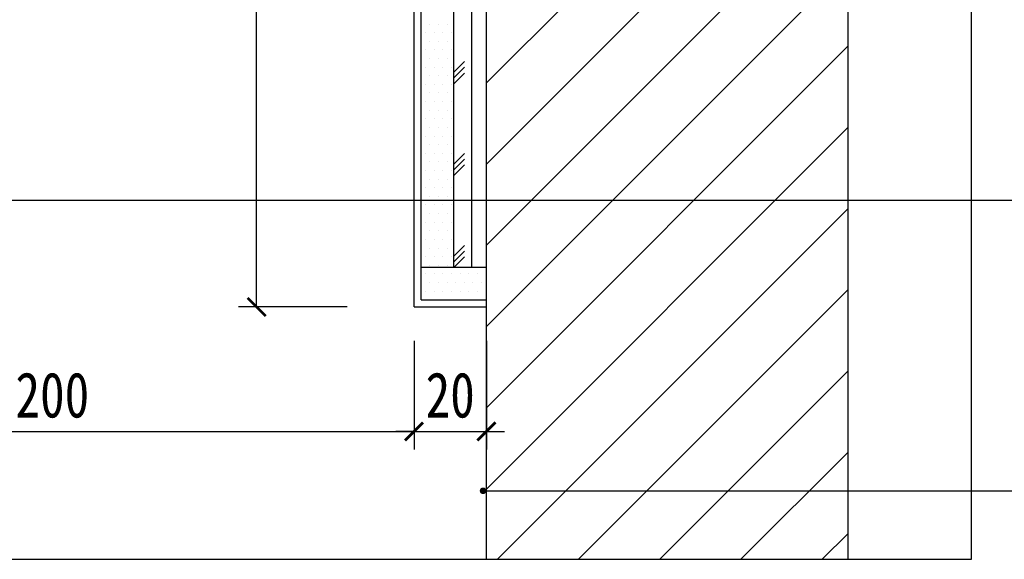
# Model space of a CAD drawing. Header units: millimetres. Extents: x -53 to 3023, y -53 to 2153.
# Tile 23 of 52: x 802 to 1075, y 1539 to 1688. Entities that reach past the tile are written whole.
import ezdxf

# ---------------------------------------------------------------- set-up
doc = ezdxf.new("R2010")
doc.units = ezdxf.units.MM
doc.header["$LTSCALE"] = 5
doc.linetypes.add('DASH', pattern=[0.35, 0.25, -0.1])
doc.layers.get('Defpoints').update_dxf_attribs({"color": 8})
for name, color, linetype in [('A-建筑-拆墙', 251, 'Continuous'), ('E-尺寸标注', 9, 'Continuous'), ('Q-立面-填充', 251, 'Continuous'), ('Q-立面-墙体', 2, 'Continuous'), ('Q-立面-完成面造型线', 6, 'Continuous'), ('Q-立面-次粗线', 31, 'Continuous'), ('Q-立面-粗线', 30, 'Continuous')]:
    doc.layers.add(name, color=color, linetype=linetype)
doc.styles.add('CCD_DIM', font='SimSun.ttf', dxfattribs={"width": 0.8})
doc.styles.get("Standard").update_dxf_attribs({"font": 'SimSun.ttf'})
doc.dimstyles.new('1', dxfattribs={"dimscale": 0, "dimtxt": 2.5, "dimasz": 1.5, "dimexe": 1, "dimexo": 0, "dimgap": 0.3, "dimtad": 1, "dimdec": 0, "dimzin": 0, "dimdsep": 46, "dimtxsty": 'Standard', "dimblk": 'ARCHTICK', "dimcen": 0.09, "dimclrd": 8, "dimclre": 8, "dimclrt": 4, "dimadec": 0, "dimazin": 0, "dimtfac": 1, "dimtdec": 0, "dimtix": 1, "dimtofl": 0, "dimtmove": 2, "dimatfit": 3, "dimldrblk": 'DOTSMALL', "dimfxl": 5, "dimfxlon": 1, "dimtolj": 1, "dimtzin": 0, "dimarcsym": 0})
doc.dimstyles.get("Standard").update_dxf_attribs({"dimtxt": 0.18, "dimasz": 0.18, "dimexe": 0.18, "dimexo": 0.0625, "dimgap": 0.09, "dimtad": 0, "dimtih": 1, "dimtoh": 1, "dimdec": 4, "dimzin": 0, "dimdsep": 46, "dimtxsty": 'Standard', "dimcen": 0.09, "dimadec": 0, "dimazin": 0, "dimtfac": 1, "dimtdec": 4, "dimtofl": 0, "dimtmove": 0, "dimatfit": 3, "dimfxl": 1, "dimtolj": 1, "dimtzin": 0, "dimarcsym": 0})

# ---------------------------------------------------------------- blocks, each defined once
blk = doc.blocks.new('_ArchTick')
at = {"color": 0, "linetype": 'ByBlock', "const_width": 0.15}
blk.add_lwpolyline([(-0.5, -0.5), (0.5, 0.5)], dxfattribs=at)
blk = doc.blocks.new('*D139')
at = {"layer": 'Defpoints', "color": 0, "ltscale": 0.1999999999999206, "transparency": 16777216}
for p in [(-535249.3587823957, 505360.218391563), (-535209.3587823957, 505360.218391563), (-535209.3587823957, 505353.3393262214)]:
    blk.add_point(p, dxfattribs=at)
at = {"layer": 'E-尺寸标注', "color": 44, "lineweight": -2, "ltscale": 0.1999999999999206, "transparency": 16777216}
for p, q in [((-535249.3587823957, 505358.3393262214), (-535249.3587823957, 505352.3393262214)), ((-535209.3587823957, 505358.3393262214), (-535209.3587823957, 505352.3393262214)), ((-535249.3587823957, 505353.3393262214), (-535209.3587823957, 505353.3393262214))]:
    blk.add_line(p, q, dxfattribs=at)
at = {"layer": 'E-尺寸标注', "color": 44, "lineweight": -2, "ltscale": 0.1999999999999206, "transparency": 16777216, "rotation": 180}
blk.add_blockref('_ArchTick', (-535249.3587823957, 505353.3393262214), dxfattribs=at)
at = {"layer": 'E-尺寸标注', "color": 44, "lineweight": -2, "ltscale": 0.1999999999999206, "transparency": 16777216}
blk.add_blockref('_ArchTick', (-535209.3587823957, 505353.3393262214), dxfattribs=at)
at = {"layer": 'E-尺寸标注', "color": 50, "ltscale": 0.1999999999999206, "transparency": 16777216, "insert": (-535229.3587823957, 505355.3393262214), "char_height": 2.5, "attachment_point": 5, "style": 'CCD_DIM'}
blk.add_mtext('\\A1;200', dxfattribs=at)
blk = doc.blocks.new('HBA_Leader_Dot')
at = {"color": 0, "linetype": 'ByBlock'}
blk.add_line((-5, 0), (-10, 0), dxfattribs=at)
at = {"color": 0, "linetype": 'ByBlock', "const_width": 5}
blk.add_lwpolyline([(-2.5, 0, 1), (2.5, 0, 1)], format="xyb", close=True, dxfattribs=at)
blk = doc.blocks.new('*D140')
at = {"layer": 'Defpoints', "color": 0, "ltscale": 0.1999999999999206, "transparency": 16777216}
for p in [(-535209.3587823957, 505360.218391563), (-535205.3587823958, 505360.218391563), (-535205.3587823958, 505353.3393262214)]:
    blk.add_point(p, dxfattribs=at)
at = {"layer": 'E-尺寸标注', "color": 44, "lineweight": -2, "ltscale": 0.1999999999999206, "transparency": 16777216}
for p, q in [((-535209.3587823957, 505358.3393262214), (-535209.3587823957, 505352.3393262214)), ((-535205.3587823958, 505358.3393262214), (-535205.3587823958, 505352.3393262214)), ((-535209.3587823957, 505353.3393262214), (-535210.3587823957, 505353.3393262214)), ((-535209.3587823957, 505353.3393262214), (-535205.3587823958, 505353.3393262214)), ((-535205.3587823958, 505353.3393262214), (-535204.3587823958, 505353.3393262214))]:
    blk.add_line(p, q, dxfattribs=at)
blk.add_blockref('_ArchTick', (-535209.3587823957, 505353.3393262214), dxfattribs=at)
at = {"layer": 'E-尺寸标注', "color": 44, "lineweight": -2, "ltscale": 0.1999999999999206, "transparency": 16777216, "rotation": 180}
blk.add_blockref('_ArchTick', (-535205.3587823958, 505353.3393262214), dxfattribs=at)
at = {"layer": 'E-尺寸标注', "color": 50, "ltscale": 0.1999999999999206, "transparency": 16777216, "insert": (-535207.3587823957, 505355.3393262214), "char_height": 2.5, "attachment_point": 5, "style": 'CCD_DIM'}
blk.add_mtext('\\A1;20', dxfattribs=at)
blk = doc.blocks.new('*D144')
at = {"layer": 'Defpoints', "color": 0, "ltscale": 0.1999999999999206, "transparency": 16777216}
for p in [(-535218.0641874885, 505400.218391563), (-535209.3587823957, 505400.218391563), (-535209.3587823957, 505360.218391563)]:
    blk.add_point(p, dxfattribs=at)
at = {"layer": 'E-尺寸标注', "color": 44, "lineweight": -2, "ltscale": 0.1999999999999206, "transparency": 16777216}
for p, q in [((-535213.0641874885, 505400.218391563), (-535219.0641874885, 505400.218391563)), ((-535218.0641874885, 505360.218391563), (-535218.0641874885, 505400.218391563)), ((-535213.0641874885, 505360.218391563), (-535219.0641874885, 505360.218391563))]:
    blk.add_line(p, q, dxfattribs=at)
for p, rotation in [((-535218.0641874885, 505400.218391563), 90), ((-535218.0641874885, 505360.218391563), 270)]:
    blk.add_blockref('_ArchTick', p, dxfattribs=dict(at, rotation=rotation))
at = {"layer": 'E-尺寸标注', "color": 50, "ltscale": 0.1999999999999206, "transparency": 16777216, "insert": (-535220.0641874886, 505380.2183915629), "char_height": 2.5, "attachment_point": 5, "rotation": 90, "style": 'CCD_DIM'}
blk.add_mtext('\\A1;200', dxfattribs=at)
blk = doc.blocks.new('0')
at = {"layer": 'Q-立面-填充', "ltscale": 0.1999999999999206}
h = blk.add_hatch(dxfattribs=at)
h.set_pattern_fill('CORK', color=256, scale=2, angle=90, style=0)
h.set_pattern_definition([(90, (-535207.1587823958, 505362.4183915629), (-1.269999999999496, 7.776507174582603e-17), []), (225, (-535206.5237823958, 505363.0533915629), (2.540001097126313, -2.540001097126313), [1.796051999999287, -1.796051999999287]), (225, (-535206.5237823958, 505363.3708915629), (2.540001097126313, -2.540001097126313), [1.796051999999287, -1.796051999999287]), (225, (-535206.5237823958, 505363.6883915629), (2.540001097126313, -2.540001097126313), [1.796051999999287, -1.796051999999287])])
h.paths.add_polyline_path([(-535205.3587823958, 505402.4183915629), (-535207.1587823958, 505402.4183915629), (-535207.1587823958, 505362.4183915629), (-535205.3587823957, 505362.4183915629)])
at = {"layer": 'Defpoints', "linetype": 'Continuous'}
blk.add_lwpolyline([(-535328.7896128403, 505346.2733878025), (-535178.5317555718, 505346.2733878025), (-535178.5317555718, 505427.6232586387), (-535328.7896128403, 505427.6232586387)], close=True, dxfattribs=at)
at = {"layer": 'Q-立面-填充', "ltscale": 0.1999999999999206}
for p, q in [((-535205.3587823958, 505372.6071593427, 1.378868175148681), (-535185.3587823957, 505392.6071593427, 1.378868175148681)), ((-535205.3587823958, 505368.1170312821, 1.378868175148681), (-535185.3587823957, 505388.1170312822, 1.378868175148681)), ((-535205.3587823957, 505363.6269032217, 1.378868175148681), (-535185.3587823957, 505383.6269032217, 1.378868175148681)), ((-535205.3587823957, 505359.1367751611, 1.378868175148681), (-535185.3587823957, 505379.1367751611, 1.378868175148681)), ((-535205.3587823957, 505354.6466471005, 1.378868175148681), (-535185.3587823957, 505374.6466471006, 1.378868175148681)), ((-535205.3587823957, 505350.1565190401, 1.378868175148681), (-535185.3587823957, 505370.1565190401, 1.378868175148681)), ((-535204.7517855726, 505346.2733878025, 1.378868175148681), (-535185.3587823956, 505365.6663909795, 1.378868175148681)), ((-535200.2616575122, 505346.2733878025, 1.378868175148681), (-535185.3587823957, 505361.176262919, 1.378868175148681)), ((-535195.7715294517, 505346.2733878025, 1.378868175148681), (-535185.3587823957, 505356.6861348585, 1.378868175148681)), ((-535191.2814013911, 505346.2733878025, 1.378868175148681), (-535185.3587823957, 505352.196006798, 1.378868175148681)), ((-535186.7912733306, 505346.2733878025, 1.378868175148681), (-535185.3587823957, 505347.7058787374, 1.378868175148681))]:
    blk.add_line(p, q, dxfattribs=at)
at = {"layer": 'Q-立面-墙体', "ltscale": 0.1999999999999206}
for p, q in [((-535205.3587823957, 505346.2733878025, 1.378868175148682), (-535205.3587823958, 505427.6232586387, 1.378868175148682)), ((-535185.3587823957, 505346.2733878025, 1.378868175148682), (-535185.3587823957, 505427.6232586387, 1.378868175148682))]:
    blk.add_line(p, q, dxfattribs=at)
at = {"layer": 'Q-立面-完成面造型线', "ltscale": 0.1999999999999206}
for q in [(-535209.3587823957, 505400.218391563, 1.378868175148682), (-535205.3587823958, 505360.218391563, 1.378868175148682)]:
    blk.add_line((-535209.3587823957, 505360.218391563, 1.378868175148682), q, dxfattribs=at)
at = {"layer": 'Q-立面-次粗线', "ltscale": 0.1999999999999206}
for p, q in [((-535207.1587823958, 505362.418391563, 1.378868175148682), (-535207.1587823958, 505402.418391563, 1.378868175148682)), ((-535208.9587823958, 505360.618391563, 1.378868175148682), (-535208.9587823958, 505400.618391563, 1.378868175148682)), ((-535208.95774276, 505375.8583915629, 1.378868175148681), (-535208.95774276, 505375.8583915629, 1.378868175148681)), ((-535208.48149276, 505375.8583915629, 1.378868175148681), (-535208.48149276, 505375.8583915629, 1.378868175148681)), ((-535208.0052427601, 505375.8583915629, 1.378868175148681), (-535208.0052427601, 505375.8583915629, 1.378868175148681)), ((-535207.5289927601, 505375.8583915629, 1.378868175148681), (-535207.5289927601, 505375.8583915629, 1.378868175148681)), ((-535208.7196177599, 505375.3821415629, 1.378868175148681), (-535208.7196177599, 505375.3821415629, 1.378868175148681)), ((-535208.24336776, 505375.3821415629, 1.378868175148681), (-535208.24336776, 505375.3821415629, 1.378868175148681)), ((-535207.76711776, 505375.3821415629, 1.378868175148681), (-535207.76711776, 505375.3821415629, 1.378868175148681)), ((-535207.2908677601, 505375.3821415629, 1.378868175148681), (-535207.2908677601, 505375.3821415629, 1.378868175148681)), ((-535208.9577427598, 505374.9058915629, 1.378868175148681), (-535208.9577427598, 505374.9058915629, 1.378868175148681)), ((-535208.4814927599, 505374.9058915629, 1.378868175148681), (-535208.4814927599, 505374.9058915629, 1.378868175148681)), ((-535208.00524276, 505374.9058915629, 1.378868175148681), (-535208.00524276, 505374.9058915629, 1.378868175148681)), ((-535207.52899276, 505374.9058915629, 1.378868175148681), (-535207.52899276, 505374.9058915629, 1.378868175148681)), ((-535208.7196177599, 505374.4296415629, 1.378868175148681), (-535208.7196177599, 505374.4296415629, 1.378868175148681)), ((-535208.24336776, 505374.4296415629, 1.378868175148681), (-535208.24336776, 505374.4296415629, 1.378868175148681)), ((-535207.76711776, 505374.4296415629, 1.378868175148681), (-535207.76711776, 505374.4296415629, 1.378868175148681)), ((-535207.2908677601, 505374.4296415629, 1.378868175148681), (-535207.2908677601, 505374.4296415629, 1.378868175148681)), ((-535208.95774276, 505373.953391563, 1.378868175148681), (-535208.95774276, 505373.953391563, 1.378868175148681)), ((-535208.7196177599, 505373.477141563, 1.378868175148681), (-535208.7196177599, 505373.477141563, 1.378868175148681)), ((-535208.48149276, 505373.953391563, 1.378868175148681), (-535208.48149276, 505373.953391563, 1.378868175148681)), ((-535208.24336776, 505373.477141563, 1.378868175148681), (-535208.24336776, 505373.477141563, 1.378868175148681)), ((-535208.0052427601, 505373.953391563, 1.378868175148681), (-535208.0052427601, 505373.953391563, 1.378868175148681)), ((-535207.76711776, 505373.477141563, 1.378868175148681), (-535207.76711776, 505373.477141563, 1.378868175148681)), ((-535207.5289927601, 505373.953391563, 1.378868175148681), (-535207.5289927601, 505373.953391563, 1.378868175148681)), ((-535207.2908677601, 505373.477141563, 1.378868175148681), (-535207.2908677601, 505373.477141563, 1.378868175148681)), ((-535208.9577427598, 505373.000891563, 1.378868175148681), (-535208.9577427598, 505373.000891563, 1.378868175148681)), ((-535208.4814927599, 505373.000891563, 1.378868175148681), (-535208.4814927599, 505373.000891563, 1.378868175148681)), ((-535208.00524276, 505373.000891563, 1.378868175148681), (-535208.00524276, 505373.000891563, 1.378868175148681)), ((-535207.52899276, 505373.000891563, 1.378868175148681), (-535207.52899276, 505373.000891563, 1.378868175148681)), ((-535208.7196177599, 505372.524641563, 1.378868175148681), (-535208.7196177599, 505372.524641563, 1.378868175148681)), ((-535208.24336776, 505372.524641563, 1.378868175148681), (-535208.24336776, 505372.524641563, 1.378868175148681)), ((-535207.76711776, 505372.524641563, 1.378868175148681), (-535207.76711776, 505372.524641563, 1.378868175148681)), ((-535207.2908677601, 505372.524641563, 1.378868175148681), (-535207.2908677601, 505372.524641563, 1.378868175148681)), ((-535208.95774276, 505372.0483915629, 1.378868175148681), (-535208.95774276, 505372.0483915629, 1.378868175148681)), ((-535208.48149276, 505372.0483915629, 1.378868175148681), (-535208.48149276, 505372.0483915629, 1.378868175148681)), ((-535208.0052427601, 505372.0483915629, 1.378868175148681), (-535208.0052427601, 505372.0483915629, 1.378868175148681)), ((-535207.5289927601, 505372.0483915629, 1.378868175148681), (-535207.5289927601, 505372.0483915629, 1.378868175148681)), ((-535208.7196177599, 505371.5721415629, 1.378868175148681), (-535208.7196177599, 505371.5721415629, 1.378868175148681)), ((-535208.24336776, 505371.5721415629, 1.378868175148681), (-535208.24336776, 505371.5721415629, 1.378868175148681)), ((-535207.76711776, 505371.5721415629, 1.378868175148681), (-535207.76711776, 505371.5721415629, 1.378868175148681)), ((-535207.2908677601, 505371.5721415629, 1.378868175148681), (-535207.2908677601, 505371.5721415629, 1.378868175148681)), ((-535208.95774276, 505371.0958915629, 1.378868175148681), (-535208.95774276, 505371.0958915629, 1.378868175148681)), ((-535208.48149276, 505371.0958915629, 1.378868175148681), (-535208.48149276, 505371.0958915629, 1.378868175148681)), ((-535208.0052427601, 505371.0958915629, 1.378868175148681), (-535208.0052427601, 505371.0958915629, 1.378868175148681)), ((-535207.5289927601, 505371.0958915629, 1.378868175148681), (-535207.5289927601, 505371.0958915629, 1.378868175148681)), ((-535208.7196177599, 505370.6196415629, 1.378868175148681), (-535208.7196177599, 505370.6196415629, 1.378868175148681)), ((-535208.24336776, 505370.6196415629, 1.378868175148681), (-535208.24336776, 505370.6196415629, 1.378868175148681)), ((-535207.76711776, 505370.6196415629, 1.378868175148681), (-535207.76711776, 505370.6196415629, 1.378868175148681)), ((-535207.2908677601, 505370.6196415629, 1.378868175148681), (-535207.2908677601, 505370.6196415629, 1.378868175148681)), ((-535208.95774276, 505370.143391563, 1.378868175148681), (-535208.95774276, 505370.143391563, 1.378868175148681)), ((-535208.7196177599, 505369.667141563, 1.378868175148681), (-535208.7196177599, 505369.667141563, 1.378868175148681)), ((-535208.48149276, 505370.143391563, 1.378868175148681), (-535208.48149276, 505370.143391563, 1.378868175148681)), ((-535208.24336776, 505369.667141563, 1.378868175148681), (-535208.24336776, 505369.667141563, 1.378868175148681)), ((-535208.0052427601, 505370.143391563, 1.378868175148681), (-535208.0052427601, 505370.143391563, 1.378868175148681)), ((-535207.76711776, 505369.667141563, 1.378868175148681), (-535207.76711776, 505369.667141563, 1.378868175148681)), ((-535207.5289927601, 505370.143391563, 1.378868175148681), (-535207.5289927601, 505370.143391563, 1.378868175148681)), ((-535207.2908677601, 505369.667141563, 1.378868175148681), (-535207.2908677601, 505369.667141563, 1.378868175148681)), ((-535208.95774276, 505369.190891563, 1.378868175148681), (-535208.95774276, 505369.190891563, 1.378868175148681)), ((-535208.48149276, 505369.190891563, 1.378868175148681), (-535208.48149276, 505369.190891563, 1.378868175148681)), ((-535208.0052427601, 505369.190891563, 1.378868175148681), (-535208.0052427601, 505369.190891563, 1.378868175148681)), ((-535207.5289927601, 505369.190891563, 1.378868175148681), (-535207.5289927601, 505369.190891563, 1.378868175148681)), ((-535208.7196177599, 505368.714641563, 1.378868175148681), (-535208.7196177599, 505368.714641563, 1.378868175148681)), ((-535208.24336776, 505368.714641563, 1.378868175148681), (-535208.24336776, 505368.714641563, 1.378868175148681)), ((-535207.76711776, 505368.714641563, 1.378868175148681), (-535207.76711776, 505368.714641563, 1.378868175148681)), ((-535207.2908677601, 505368.714641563, 1.378868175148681), (-535207.2908677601, 505368.714641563, 1.378868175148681)), ((-535208.9577427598, 505368.2383915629, 1.378868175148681), (-535208.9577427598, 505368.2383915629, 1.378868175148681)), ((-535208.4814927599, 505368.2383915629, 1.378868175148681), (-535208.4814927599, 505368.2383915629, 1.378868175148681)), ((-535208.00524276, 505368.2383915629, 1.378868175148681), (-535208.00524276, 505368.2383915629, 1.378868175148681)), ((-535207.52899276, 505368.2383915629, 1.378868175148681), (-535207.52899276, 505368.2383915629, 1.378868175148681)), ((-535208.7196177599, 505367.7621415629, 1.378868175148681), (-535208.7196177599, 505367.7621415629, 1.378868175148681)), ((-535208.24336776, 505367.7621415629, 1.378868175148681), (-535208.24336776, 505367.7621415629, 1.378868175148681)), ((-535207.76711776, 505367.7621415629, 1.378868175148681), (-535207.76711776, 505367.7621415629, 1.378868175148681)), ((-535207.2908677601, 505367.7621415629, 1.378868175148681), (-535207.2908677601, 505367.7621415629, 1.378868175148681)), ((-535208.95774276, 505367.2858915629, 1.378868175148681), (-535208.95774276, 505367.2858915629, 1.378868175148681)), ((-535208.48149276, 505367.2858915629, 1.378868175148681), (-535208.48149276, 505367.2858915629, 1.378868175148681)), ((-535208.0052427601, 505367.2858915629, 1.378868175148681), (-535208.0052427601, 505367.2858915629, 1.378868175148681)), ((-535207.5289927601, 505367.2858915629, 1.378868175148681), (-535207.5289927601, 505367.2858915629, 1.378868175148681)), ((-535208.7196177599, 505366.8096415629, 1.378868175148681), (-535208.7196177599, 505366.8096415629, 1.378868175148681)), ((-535208.24336776, 505366.8096415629, 1.378868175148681), (-535208.24336776, 505366.8096415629, 1.378868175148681)), ((-535207.76711776, 505366.8096415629, 1.378868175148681), (-535207.76711776, 505366.8096415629, 1.378868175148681)), ((-535207.2908677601, 505366.8096415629, 1.378868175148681), (-535207.2908677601, 505366.8096415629, 1.378868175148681)), ((-535208.9577427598, 505366.333391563, 1.378868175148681), (-535208.9577427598, 505366.333391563, 1.378868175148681)), ((-535208.7196177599, 505365.857141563, 1.378868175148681), (-535208.7196177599, 505365.857141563, 1.378868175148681)), ((-535208.4814927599, 505366.333391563, 1.378868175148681), (-535208.4814927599, 505366.333391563, 1.378868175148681)), ((-535208.24336776, 505365.857141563, 1.378868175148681), (-535208.24336776, 505365.857141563, 1.378868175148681)), ((-535208.00524276, 505366.333391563, 1.378868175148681), (-535208.00524276, 505366.333391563, 1.378868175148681)), ((-535207.76711776, 505365.857141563, 1.378868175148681), (-535207.76711776, 505365.857141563, 1.378868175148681)), ((-535207.52899276, 505366.333391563, 1.378868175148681), (-535207.52899276, 505366.333391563, 1.378868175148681)), ((-535207.2908677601, 505365.857141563, 1.378868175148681), (-535207.2908677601, 505365.857141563, 1.378868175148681)), ((-535208.95774276, 505365.380891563, 1.378868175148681), (-535208.95774276, 505365.380891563, 1.378868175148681)), ((-535208.48149276, 505365.380891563, 1.378868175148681), (-535208.48149276, 505365.380891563, 1.378868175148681)), ((-535208.0052427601, 505365.380891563, 1.378868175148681), (-535208.0052427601, 505365.380891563, 1.378868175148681)), ((-535207.5289927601, 505365.380891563, 1.378868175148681), (-535207.5289927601, 505365.380891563, 1.378868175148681)), ((-535208.7196177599, 505364.904641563, 1.378868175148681), (-535208.7196177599, 505364.904641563, 1.378868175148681)), ((-535208.24336776, 505364.904641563, 1.378868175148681), (-535208.24336776, 505364.904641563, 1.378868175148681)), ((-535207.76711776, 505364.904641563, 1.378868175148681), (-535207.76711776, 505364.904641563, 1.378868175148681)), ((-535207.2908677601, 505364.904641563, 1.378868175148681), (-535207.2908677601, 505364.904641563, 1.378868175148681)), ((-535208.9577427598, 505364.4283915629, 1.378868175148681), (-535208.9577427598, 505364.4283915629, 1.378868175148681)), ((-535208.4814927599, 505364.4283915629, 1.378868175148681), (-535208.4814927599, 505364.4283915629, 1.378868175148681)), ((-535208.00524276, 505364.4283915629, 1.378868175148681), (-535208.00524276, 505364.4283915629, 1.378868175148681)), ((-535207.52899276, 505364.4283915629, 1.378868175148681), (-535207.52899276, 505364.4283915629, 1.378868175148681)), ((-535208.7196177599, 505363.9521415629, 1.378868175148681), (-535208.7196177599, 505363.9521415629, 1.378868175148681)), ((-535208.24336776, 505363.9521415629, 1.378868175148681), (-535208.24336776, 505363.9521415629, 1.378868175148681)), ((-535207.76711776, 505363.9521415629, 1.378868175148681), (-535207.76711776, 505363.9521415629, 1.378868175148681)), ((-535207.2908677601, 505363.9521415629, 1.378868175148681), (-535207.2908677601, 505363.9521415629, 1.378868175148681)), ((-535208.95774276, 505363.4758915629, 1.378868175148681), (-535208.95774276, 505363.4758915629, 1.378868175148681)), ((-535208.48149276, 505363.4758915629, 1.378868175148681), (-535208.48149276, 505363.4758915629, 1.378868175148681)), ((-535208.0052427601, 505363.4758915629, 1.378868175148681), (-535208.0052427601, 505363.4758915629, 1.378868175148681)), ((-535207.5289927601, 505363.4758915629, 1.378868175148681), (-535207.5289927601, 505363.4758915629, 1.378868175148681)), ((-535208.7196177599, 505362.9996415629, 1.378868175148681), (-535208.7196177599, 505362.9996415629, 1.378868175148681)), ((-535208.24336776, 505362.9996415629, 1.378868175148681), (-535208.24336776, 505362.9996415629, 1.378868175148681)), ((-535207.76711776, 505362.9996415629, 1.378868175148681), (-535207.76711776, 505362.9996415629, 1.378868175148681)), ((-535207.2908677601, 505362.9996415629, 1.378868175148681), (-535207.2908677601, 505362.9996415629, 1.378868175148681)), ((-535208.9587823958, 505362.418391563, 1.378868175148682), (-535205.3587823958, 505362.418391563, 1.378868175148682)), ((-535208.95774276, 505362.523391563, 1.378868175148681), (-535208.95774276, 505362.523391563, 1.378868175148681)), ((-535208.7196177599, 505362.047141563, 1.378868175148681), (-535208.7196177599, 505362.047141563, 1.378868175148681)), ((-535208.48149276, 505362.523391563, 1.378868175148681), (-535208.48149276, 505362.523391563, 1.378868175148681)), ((-535208.24336776, 505362.047141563, 1.378868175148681), (-535208.24336776, 505362.047141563, 1.378868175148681)), ((-535208.0052427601, 505362.523391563, 1.378868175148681), (-535208.0052427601, 505362.523391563, 1.378868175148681)), ((-535207.76711776, 505362.047141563, 1.378868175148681), (-535207.76711776, 505362.047141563, 1.378868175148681)), ((-535207.5289927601, 505362.523391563, 1.378868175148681), (-535207.5289927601, 505362.523391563, 1.378868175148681)), ((-535207.2908677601, 505362.047141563, 1.378868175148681), (-535207.2908677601, 505362.047141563, 1.378868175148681)), ((-535206.8146177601, 505362.047141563, 1.378868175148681), (-535206.8146177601, 505362.047141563, 1.378868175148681)), ((-535206.3383677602, 505362.047141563, 1.378868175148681), (-535206.3383677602, 505362.047141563, 1.378868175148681)), ((-535205.8621177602, 505362.047141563, 1.378868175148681), (-535205.8621177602, 505362.047141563, 1.378868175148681)), ((-535205.3858677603, 505362.047141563, 1.378868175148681), (-535205.3858677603, 505362.047141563, 1.378868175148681)), ((-535208.95774276, 505361.570891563, 1.378868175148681), (-535208.95774276, 505361.570891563, 1.378868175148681)), ((-535208.48149276, 505361.570891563, 1.378868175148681), (-535208.48149276, 505361.570891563, 1.378868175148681)), ((-535208.0052427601, 505361.570891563, 1.378868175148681), (-535208.0052427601, 505361.570891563, 1.378868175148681)), ((-535207.5289927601, 505361.570891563, 1.378868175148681), (-535207.5289927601, 505361.570891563, 1.378868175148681)), ((-535207.0527427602, 505361.570891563, 1.378868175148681), (-535207.0527427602, 505361.570891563, 1.378868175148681)), ((-535206.5764927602, 505361.570891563, 1.378868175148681), (-535206.5764927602, 505361.570891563, 1.378868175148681)), ((-535206.1002427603, 505361.570891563, 1.378868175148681), (-535206.1002427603, 505361.570891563, 1.378868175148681)), ((-535205.6239927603, 505361.570891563, 1.378868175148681), (-535205.6239927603, 505361.570891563, 1.378868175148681)), ((-535208.7196177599, 505361.094641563, 1.378868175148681), (-535208.7196177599, 505361.094641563, 1.378868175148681)), ((-535208.24336776, 505361.094641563, 1.378868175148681), (-535208.24336776, 505361.094641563, 1.378868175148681)), ((-535207.76711776, 505361.094641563, 1.378868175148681), (-535207.76711776, 505361.094641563, 1.378868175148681)), ((-535207.2908677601, 505361.094641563, 1.378868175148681), (-535207.2908677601, 505361.094641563, 1.378868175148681)), ((-535206.8146177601, 505361.094641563, 1.378868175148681), (-535206.8146177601, 505361.094641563, 1.378868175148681)), ((-535206.3383677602, 505361.094641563, 1.378868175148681), (-535206.3383677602, 505361.094641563, 1.378868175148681)), ((-535205.8621177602, 505361.094641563, 1.378868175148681), (-535205.8621177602, 505361.094641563, 1.378868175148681)), ((-535205.3858677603, 505361.094641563, 1.378868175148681), (-535205.3858677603, 505361.094641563, 1.378868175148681)), ((-535208.9587823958, 505360.618391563, 1.378868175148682), (-535205.3587823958, 505360.618391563, 1.378868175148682))]:
    blk.add_line(p, q, dxfattribs=at)
at = {"layer": 'Q-立面-粗线', "linetype": 'DASH', "ltscale": 5}
blk.add_lwpolyline([(-535328.7896128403, 505346.2733878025), (-535178.5317555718, 505346.2733878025), (-535178.5317555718, 505427.6232586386), (-535328.7896128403, 505427.6232586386)], close=True, dxfattribs=at)
at = {"layer": 'E-尺寸标注', "ltscale": 0.1999999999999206}
dim = blk.add_linear_dim(base=(-535218.0641874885, 505400.218391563, 1.378868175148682), p1=(-535209.3587823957, 505360.218391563, 1.378868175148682), p2=(-535209.3587823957, 505400.218391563, 1.378868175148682), angle=90, dimstyle='Standard', override={"dimscale": 1, "dimtxt": 2.5, "dimasz": 1, "dimexe": 1, "dimexo": 1, "dimgap": 0.75, "dimtad": 1, "dimtih": 0, "dimtoh": 0, "dimdec": 0, "dimlfac": 5.000000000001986, "dimrnd": 0.004999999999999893, "dimtxsty": 'CCD_DIM', "dimblk": 'ArchTick', "dimcen": 0.13, "dimclrd": 44, "dimclre": 44, "dimclrt": 50, "dimtdec": 0, "dimtix": 1, "dimtofl": 1, "dimtmove": 2, "dimldrblk": 'HBA_Leader_Dot', "dimfxl": 5, "dimfxlon": 1, "dimtvp": 1}, dxfattribs=at)
dim.commit()
dim.dimension.update_dxf_attribs({"geometry": '*D144', "text_midpoint": (-535220.0641874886, 505380.2183915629, 1.378868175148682)})
for base, p1, p2, picture, middle in [((-535209.3587823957, 505353.3393262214, 1.378868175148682), (-535249.3587823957, 505360.218391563, 1.378868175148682), (-535209.3587823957, 505360.218391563, 1.378868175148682), '*D139', (-535229.3587823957, 505355.3393262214, 1.378868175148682)), ((-535205.3587823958, 505353.3393262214, 1.378868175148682), (-535209.3587823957, 505360.218391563, 1.378868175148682), (-535205.3587823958, 505360.218391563, 1.378868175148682), '*D140', (-535207.3587823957, 505355.3393262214, 1.378868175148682))]:
    dim = blk.add_linear_dim(base=base, p1=p1, p2=p2, dimstyle='Standard', override={"dimscale": 1, "dimtxt": 2.5, "dimasz": 1, "dimexe": 1, "dimexo": 1, "dimgap": 0.75, "dimtad": 1, "dimtih": 0, "dimtoh": 0, "dimdec": 0, "dimlfac": 5.000000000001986, "dimrnd": 0.004999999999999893, "dimtxsty": 'CCD_DIM', "dimblk": 'ArchTick', "dimcen": 0.13, "dimclrd": 44, "dimclre": 44, "dimclrt": 50, "dimtdec": 0, "dimtix": 1, "dimtofl": 1, "dimtmove": 2, "dimldrblk": 'HBA_Leader_Dot', "dimfxl": 5, "dimfxlon": 1, "dimtvp": 1}, dxfattribs=at)
    dim.commit()
    dim.dimension.update_dxf_attribs({"geometry": picture, "text_midpoint": middle})
at = {"layer": 'A-建筑-拆墙'}
for points in [[(-535249.3172912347, 505366.1151037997), (-535155.1862969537, 505366.1151037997)], [(-535205.5391671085, 505350.0589372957), (-535155.1862969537, 505350.0589372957)]]:
    blk.add_leader(points, dimstyle='1', override={"dimscale": 0.4876327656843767, "dimasz": 0.75, "dimtad": 0, "dimldrblk": 'Dot'}, dxfattribs=at)

msp = doc.modelspace()

# ---------------------------------------------------------------- block references
at = {"xscale": 5, "yscale": 5, "zscale": 5}
msp.add_blockref('0', (2676958.211271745, -2525192.548285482), dxfattribs=at)

doc.saveas('drawing.dxf')
